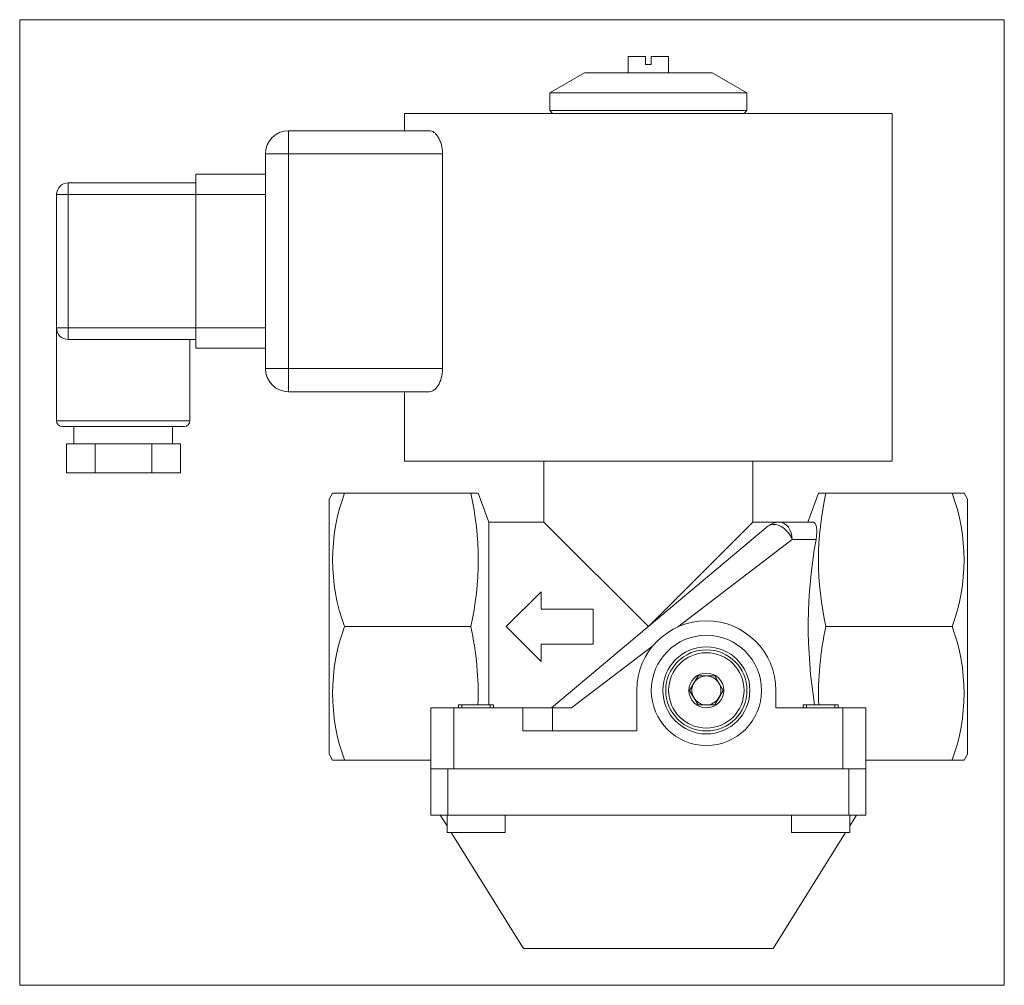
# Model space of a CAD drawing. Extents: x 2.23 to 8.91, y 0.9 to 7.46.
import ezdxf
from ezdxf.xclip import XClip

# ---------------------------------------------------------------- set-up
doc = ezdxf.new("R2010")
doc.units = 0
doc.header["$MEASUREMENT"] = 0
doc.header["$XCLIPFRAME"] = 2
doc.linetypes.add('HIDDEN2', pattern=[0.1875, 0.125, -0.0625])
doc.layers.get('0').update_dxf_attribs({"linetype": 'CONTINUOUS'})
for name, color, linetype in [('CEWKA_25B', 7, 'CONTINUOUS'), ('W-008_WKRĘT_M4X1', 7, 'CONTINUOUS'), ('WA_007_01_00_007', 7, 'CONTINUOUS'), ('WA_031_01_00_009', 7, 'CONTINUOUS'), ('WA_031_01_00_011', 7, 'CONTINUOUS'), ('WA_136_01_00_001', 7, 'CONTINUOUS'), ('WA_136_01_01', 7, 'CONTINUOUS'), ('Ś-008IMBUSM6X16', 7, 'CONTINUOUS')]:
    doc.layers.add(name, color=color, linetype=linetype)

# ---------------------------------------------------------------- blocks, each defined once
blk = doc.blocks.new('SE1')
at = {"layer": 'CEWKA_25B', "color": 7, "linetype": 'CONTINUOUS', "lineweight": 0}
for p, q in [((4.845, 6.8194), (4.845, 6.7013)), ((8.1521, 6.8194), (4.845, 6.8194)), ((8.1521, 4.4572), (8.1521, 6.8194)), ((4.0576, 6.7013), (5.0141, 6.7013)), ((4.0576, 6.5438), (4.0576, 6.7013)), ((3.9002, 5.0871), (3.9002, 6.5438)), ((4.0576, 6.5438), (3.9002, 6.5438)), ((5.1023, 6.5438), (4.0576, 6.5438)), ((4.0576, 6.5438), (4.0576, 5.0871)), ((5.1023, 6.5438), (5.1023, 5.0871)), ((3.4277, 6.2682), (3.4277, 6.406)), ((3.4277, 6.406), (3.9002, 6.406)), ((2.5616, 6.3469), (3.4277, 6.3469)), ((2.5616, 6.2682), (2.5616, 6.3469)), ((2.4828, 5.3627), (2.4828, 6.2682)), ((2.5616, 6.2682), (2.4828, 6.2682)), ((3.4277, 6.2682), (2.5616, 6.2682)), ((2.5616, 6.2682), (2.5616, 5.3627)), ((3.9002, 6.2682), (3.4277, 6.2682)), ((3.4277, 6.2682), (3.4277, 5.3627)), ((2.5616, 5.3627), (2.4828, 5.3627)), ((2.4828, 5.3627), (2.4828, 4.7328)), ((2.5616, 5.3627), (2.5616, 5.2839)), ((2.5616, 5.3627), (3.4277, 5.3627)), ((3.4277, 5.3627), (3.9002, 5.3627)), ((3.4277, 5.2249), (3.4277, 5.3627)), ((2.9356, 5.2839), (2.5616, 5.2839)), ((3.4277, 5.2839), (2.9356, 5.2839)), ((3.3884, 4.7328), (3.3884, 5.2839)), ((3.9002, 5.2249), (3.4277, 5.2249)), ((4.0576, 5.0871), (3.9002, 5.0871)), ((4.0576, 5.0871), (4.0576, 4.9296)), ((4.0576, 5.0871), (5.1023, 5.0871)), ((5.0141, 4.9296), (4.0576, 4.9296)), ((4.845, 4.9296), (4.845, 4.4572)), ((3.3884, 4.7328), (2.4828, 4.7328)), ((3.349, 4.6934), (2.5222, 4.6934)), ((2.601, 4.6934), (2.601, 4.5753)), ((3.2702, 4.5753), (3.2702, 4.6934)), ((2.551, 4.3784), (2.551, 4.5753)), ((2.6311, 4.5753), (2.551, 4.5753)), ((2.6311, 4.5753), (2.6631, 4.5753)), ((2.7442, 4.5753), (2.6631, 4.5753)), ((2.7442, 4.3784), (2.7442, 4.5753)), ((2.9356, 4.5753), (2.7442, 4.5753)), ((3.1306, 4.5753), (2.9356, 4.5753)), ((3.1306, 4.3784), (3.1306, 4.5753)), ((3.3238, 4.5753), (3.1306, 4.5753)), ((3.3238, 4.3784), (3.3238, 4.5753)), ((8.1521, 4.4572), (4.845, 4.4572)), ((2.7442, 4.3784), (2.551, 4.3784)), ((3.1306, 4.3784), (2.7442, 4.3784)), ((3.3238, 4.3784), (3.1306, 4.3784))]:
    blk.add_line(p, q, dxfattribs=at)
for centre, radius, start, end in [((4.0576, 6.5438), 0.1575, 90, 180), ((2.5616, 6.2682), 0.0787, 90, 180), ((2.5616, 5.3627), 0.0787, 180, 270), ((4.0576, 5.0871), 0.1575, 180, 270), ((2.5222, 4.7328), 0.0394, 180, 270), ((3.349, 4.7328), 0.0394, 270, 360)]:
    blk.add_arc(centre, radius, start, end, dxfattribs=at)
for points, knots in [([(5.1023, 6.5438), (5.1023, 6.555), (5.1016, 6.5659), (5.0987, 6.5873), (5.0966, 6.5978), (5.0912, 6.6173), (5.0879, 6.6265), (5.0806, 6.6436), (5.0765, 6.6513), (5.0679, 6.6653), (5.0632, 6.6715), (5.0537, 6.6822), (5.0489, 6.6866), (5.0389, 6.6939), (5.0339, 6.6967), (5.0239, 6.7003), (5.019, 6.7013), (5.0141, 6.7013)], [0, 0, 0, 0, 0.125, 0.125, 0.25, 0.25, 0.375, 0.375, 0.5, 0.5, 0.625, 0.625, 0.75, 0.75, 0.875, 0.875, 1, 1, 1, 1]), ([(5.0141, 4.9296), (5.0338, 4.9296), (5.0547, 4.9444), (5.081, 4.9866), (5.0884, 5.0035), (5.0993, 5.043), (5.1023, 5.0647), (5.1023, 5.0871)], [0, 0, 0, 0, 0.5, 0.5, 0.75, 0.75, 1, 1, 1, 1])]:
    blk.add_open_spline(points, degree=3, knots=knots, dxfattribs=at)
at = {"layer": 'W-008_WKRĘT_M4X1', "color": 7, "linetype": 'CONTINUOUS', "lineweight": 0}
for p, q in [((6.3608, 7.2052), (6.4789, 7.2052)), ((6.3608, 7.2052), (6.3608, 7.095)), ((6.4789, 7.2052), (6.4789, 7.1501)), ((6.4789, 7.1501), (6.5183, 7.1501)), ((6.5183, 7.1501), (6.5183, 7.2052)), ((6.6364, 7.2052), (6.5183, 7.2052)), ((6.6364, 7.095), (6.6364, 7.2052))]:
    blk.add_line(p, q, dxfattribs=at)
at = {"layer": 'WA_007_01_00_007', "color": 7, "linetype": 'CONTINUOUS', "lineweight": 0}
for p, q in [((6.0655, 7.095), (5.8293, 6.9586)), ((6.0655, 7.095), (6.9317, 7.095)), ((7.1679, 6.9586), (6.9317, 7.095)), ((5.8293, 6.9586), (7.1679, 6.9586)), ((5.8293, 6.9586), (5.8293, 6.8391)), ((7.1679, 6.8391), (7.1679, 6.9586)), ((5.8293, 6.8391), (5.849, 6.8194)), ((5.8293, 6.8391), (7.1679, 6.8391)), ((7.1482, 6.8194), (7.1679, 6.8391))]:
    blk.add_line(p, q, dxfattribs=at)
at = {"layer": 'WA_031_01_00_009', "color": 7, "linetype": 'CONTINUOUS', "lineweight": 0}
for p, q in [((6.7786, 2.9021), (6.8355, 3.0005)), ((6.8355, 3.0005), (6.9491, 3.0005)), ((6.9491, 3.0005), (7.0059, 2.9021)), ((6.8355, 2.8036), (6.7786, 2.9021)), ((7.0059, 2.9021), (6.9491, 2.8036)), ((6.9491, 2.8036), (6.8355, 2.8036))]:
    blk.add_line(p, q, dxfattribs=at)
for radius in [0.2756, 0.2559, 0.1181]:
    blk.add_circle((6.8923, 2.9021), radius, dxfattribs=at)
for start, end in [(150, 210), (90, 150), (30, 90), (330, 30), (210, 270), (270, 330)]:
    blk.add_arc((6.8923, 2.9021), 0.0984, start, end, dxfattribs=at)
at = {"layer": 'WA_031_01_00_011', "color": 7, "linetype": 'CONTINUOUS', "lineweight": 0}
blk.add_circle((6.8923, 2.9021), 0.2953, dxfattribs=at)
at = {"layer": 'WA_136_01_00_001', "color": 7, "linetype": 'CONTINUOUS', "lineweight": 0}
for p, q in [((5.0222, 2.3706), (5.0222, 2.0556)), ((5.0222, 2.3706), (5.0307, 2.3706)), ((5.1286, 2.3706), (5.1378, 2.3706)), ((5.1378, 2.0556), (5.1378, 2.3706)), ((5.1378, 2.3706), (7.8594, 2.3706)), ((7.8594, 2.3706), (7.8594, 2.0556)), ((7.8594, 2.3706), (7.8686, 2.3706)), ((7.9664, 2.3706), (7.975, 2.3706)), ((7.975, 2.0556), (7.975, 2.3706)), ((5.1378, 2.0556), (5.0222, 2.0556)), ((5.0863, 2.0556), (5.1325, 1.9817)), ((7.8594, 2.0556), (5.1378, 2.0556)), ((7.975, 2.0556), (7.8594, 2.0556)), ((7.8647, 1.9817), (7.9109, 2.0556)), ((5.1601, 1.9375), (5.6521, 1.1501)), ((7.345, 1.1501), (7.8371, 1.9375)), ((7.345, 1.1501), (5.6521, 1.1501))]:
    blk.add_line(p, q, dxfattribs=at)
at = {"layer": 'WA_136_01_01', "color": 7, "linetype": 'CONTINUOUS', "lineweight": 0}
for p, q in [((5.7899, 4.4572), (5.7899, 4.0438)), ((7.2073, 4.0438), (7.2073, 4.4572)), ((4.3562, 4.241), (4.3332, 4.2013)), ((4.4368, 4.2406), (4.4279, 4.2406)), ((4.4368, 4.2406), (5.2933, 4.2406)), ((5.3421, 4.2406), (5.2933, 4.2406)), ((5.4159, 4.0438), (5.344, 4.2414)), ((7.6532, 4.2413), (7.5813, 4.0438)), ((7.7039, 4.2406), (8.5603, 4.2406)), ((8.6412, 4.2406), (8.5603, 4.2406)), ((8.6639, 4.2013), (8.6412, 4.2406)), ((4.3332, 2.469), (4.3332, 4.2013)), ((8.6639, 2.469), (8.6639, 4.2013)), ((5.4159, 2.8036), (5.4159, 4.0438)), ((5.7899, 4.0438), (5.4159, 4.0438)), ((6.4986, 3.3351), (5.7899, 4.0438)), ((5.8417, 2.7839), (7.3102, 4.0162)), ((6.4986, 3.3351), (7.2073, 4.0438)), ((7.3861, 4.0438), (7.2073, 4.0438)), ((7.3861, 4.0438), (7.6163, 4.0438)), ((7.4749, 3.9257), (6.6968, 3.3322)), ((7.6367, 3.9257), (7.4749, 3.9257)), ((5.534, 3.3351), (5.7702, 3.5714)), ((5.7702, 3.5714), (5.7702, 3.4532)), ((5.7702, 3.4532), (6.1246, 3.4532)), ((6.1246, 3.4532), (6.1246, 3.217)), ((4.4368, 3.3351), (5.2933, 3.3351)), ((5.7702, 3.0989), (5.534, 3.3351)), ((7.7039, 3.3351), (8.5603, 3.3351)), ((5.7702, 3.217), (5.7702, 3.0989)), ((6.1246, 3.217), (5.7702, 3.217)), ((6.5291, 3.2042), (5.9782, 2.7839)), ((6.4199, 2.9021), (6.4199, 2.6265)), ((7.3647, 2.7839), (7.3647, 2.9021)), ((5.1797, 2.7839), (5.0222, 2.7839)), ((5.0222, 2.7839), (5.0222, 2.3706)), ((5.6462, 2.7839), (5.1797, 2.7839)), ((5.1797, 2.7839), (5.1797, 2.3706)), ((5.849, 2.7839), (5.6462, 2.7839)), ((5.6462, 2.7839), (5.6462, 2.6265)), ((5.849, 2.7839), (5.849, 2.6265)), ((5.849, 2.7839), (5.9782, 2.7839)), ((7.8175, 2.7839), (7.3647, 2.7839)), ((7.8175, 2.7839), (7.8175, 2.3706)), ((7.975, 2.7839), (7.8175, 2.7839)), ((7.975, 2.7839), (7.975, 2.3706)), ((6.4199, 2.6265), (5.6462, 2.6265)), ((4.3332, 2.469), (4.356, 2.4296)), ((4.4368, 2.4296), (4.356, 2.4296)), ((4.4368, 2.4296), (5.0222, 2.4296)), ((7.975, 2.4296), (8.5603, 2.4296)), ((8.5603, 2.4296), (8.6412, 2.4296)), ((8.6412, 2.4296), (8.6639, 2.469)), ((5.1797, 2.3706), (5.0307, 2.3706)), ((7.8175, 2.3706), (5.1797, 2.3706)), ((7.9664, 2.3706), (7.8175, 2.3706))]:
    blk.add_line(p, q, dxfattribs=at)
blk.add_circle((6.8923, 2.9021), 0.374, dxfattribs=at)
for centre, radius, start, end in [((5.6637, 3.7879), 1.3077, 159.74386, 200.25614), ((3.3078, 3.7879), 2.0365, 347.15457, 12.84543), ((9.6901, 3.7879), 2.0372, 167.15886, 192.84114), ((7.3259, 3.7879), 1.3148, 339.85789, 20.14211), ((7.3861, 3.9257), 0.1181, 90, 130), ((10.8867, 3.3364), 3.303, 169.72276, 189.28563), ((6.8923, 2.9021), 0.4724, 0, 180), ((5.6637, 2.8824), 1.3077, 159.74386, 200.25614), ((3.2512, 2.8781), 2.0926, 357.96017, 12.61542), ((9.7449, 2.8782), 2.0915, 167.38057, 182.04353), ((7.3259, 2.8824), 1.3148, 339.85789, 20.14211)]:
    blk.add_arc(centre, radius, start, end, dxfattribs=at)
for major_axis, ratio, start_param in [((-0.0759, 0.0905), 0.657421, 4.208286), ((0, 0.1181), 0.751449, 4.712389)]:
    blk.add_ellipse((7.3861, 3.9257), major_axis=major_axis, ratio=ratio, start_param=start_param, end_param=6.283185, dxfattribs=at)
for points, knots in [([(4.4368, 4.2406), (4.4122, 4.2406), (4.3918, 4.2406), (4.3706, 4.2406), (4.3651, 4.2406), (4.3578, 4.2406), (4.356, 4.2406), (4.356, 4.2406)], [0, 0, 0, 0, 0.25, 0.25, 0.375, 0.375, 0.4987611, 0.4987611, 0.4987611, 0.4987611]), ([(5.2933, 4.2406), (5.2956, 4.2406), (5.3002, 4.2406), (5.3066, 4.2406), (5.3124, 4.2406), (5.3178, 4.2406), (5.3226, 4.2406), (5.327, 4.2406), (5.3319, 4.2406), (5.3369, 4.2406), (5.3425, 4.2406), (5.3443, 4.2406), (5.3443, 4.2406)], [0, 0, 0, 0, 0.0375422, 0.0744899, 0.110842, 0.1466002, 0.1817639, 0.2163328, 0.250307, 0.3134265, 0.3754443, 0.5000009, 0.5000009, 0.5000009, 0.5000009]), ([(7.7039, 4.2406), (7.7019, 4.2406), (7.698, 4.2406), (7.6925, 4.2406), (7.6873, 4.2406), (7.6808, 4.2406), (7.6735, 4.2406), (7.6637, 4.2406), (7.6553, 4.2406), (7.6529, 4.2406), (7.6529, 4.2406), (7.6529, 4.2406)], [0, 0, 0, 0, 0.031859, 0.0633823, 0.0946044, 0.1255624, 0.1884639, 0.2505227, 0.3750179, 0.4993145, 0.5000007, 0.5000007, 0.5000007, 0.5000007]), ([(7.6163, 4.0438), (7.6184, 4.0435), (7.6224, 4.043), (7.6298, 4.0373), (7.6375, 4.0228), (7.6419, 3.9937), (7.6412, 3.963), (7.6393, 3.9425), (7.6376, 3.9312), (7.6367, 3.9257)], [0, 0, 0, 0, 0.130832, 0.249359, 0.499223, 0.748903, 0.874329, 0.939008, 1, 1, 1, 1])]:
    blk.add_open_spline(points, degree=3, knots=knots, dxfattribs=at)
at = {"layer": 'Ś-008IMBUSM6X16', "color": 7, "linetype": 'CONTINUOUS', "lineweight": 0}
for p, q in [((5.2113, 2.8036), (5.4475, 2.8036)), ((5.2113, 2.8036), (5.2113, 2.7839)), ((5.4475, 2.7839), (5.4475, 2.8036)), ((7.5497, 2.8036), (7.7859, 2.8036)), ((7.5497, 2.8036), (7.5497, 2.7839)), ((7.7859, 2.7839), (7.7859, 2.8036)), ((5.1325, 2.0556), (5.1325, 1.9375)), ((5.5262, 1.9375), (5.5262, 2.0556)), ((7.471, 2.0556), (7.471, 1.9375)), ((7.8647, 1.9375), (7.8647, 2.0556)), ((5.1325, 1.9375), (5.5262, 1.9375)), ((7.471, 1.9375), (7.8647, 1.9375))]:
    blk.add_line(p, q, dxfattribs=at)
at = {"layer": 'Ś-008IMBUSM6X16', "color": 7, "linetype": 'HIDDEN2', "lineweight": 0}
for p, q in [((5.2326, 2.8036), (5.2326, 2.7839)), ((5.4262, 2.8036), (5.4262, 2.7839)), ((7.571, 2.8036), (7.571, 2.7839)), ((7.7646, 2.8036), (7.7646, 2.7839))]:
    blk.add_line(p, q, dxfattribs=at)

msp = doc.modelspace()

# ---------------------------------------------------------------- block references
at = {"color": 0, "lineweight": 0}
ref = msp.add_blockref('SE1', (0, 0), dxfattribs=at)
XClip(ref).set_block_clipping_path([(2.232844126, 0.9000912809), (8.9139466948, 7.455209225)])
ref.dxf.unprotected_set("ltscale", 0)

doc.saveas('drawing.dxf')
